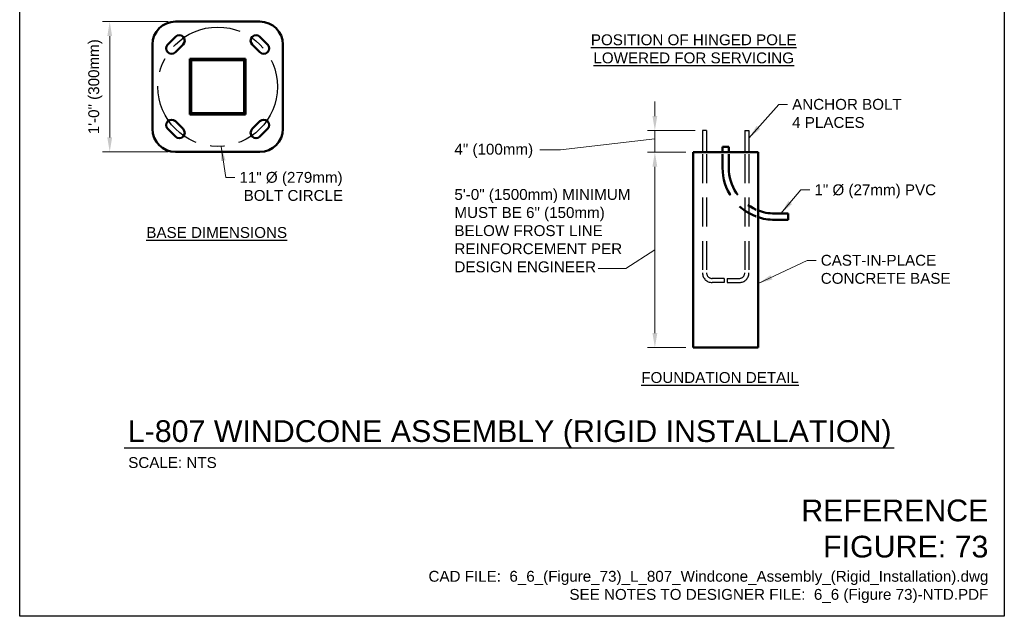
# Model space of a CAD drawing. Header units: inches. Extents: x 0 to 8.5, y 0 to 11.
# Tile 1 of 6: x 0 to 8.5, y 0 to 5.2. Entities that reach past the tile are written whole.
import ezdxf
from ezdxf.enums import TextEntityAlignment as Align

# ---------------------------------------------------------------- set-up
doc = ezdxf.new("R2010")
doc.units = ezdxf.units.IN
doc.header["$LTSCALE"] = 0.5
doc.header["$MEASUREMENT"] = 0
doc.header["$PDSIZE"] = 2
doc.linetypes.add('CENTER', pattern=[2, 1.25, -0.25, 0.25, -0.25])
doc.linetypes.add('DASHED', pattern=[0.75, 0.5, -0.25])
doc.layers.get('DEFPOINTS').update_dxf_attribs({"linetype": 'CONTINUOUS', "lineweight": 35})
for name, color, linetype, lineweight in [('E-AFLD-BCNS-MISC', 203, 'CONTINUOUS', 50), ('E-POWR-CNDT', 83, 'CONTINUOUS', 50), ('G-ANNO-RDME', 5, 'CONTINUOUS', 18), ('S-FNDN-PIER', 72, 'CONTINUOUS', 50), ('S-FSTN-ABLT', 30, 'CONTINUOUS', 25)]:
    doc.layers.add(name, color=color, linetype=linetype, lineweight=lineweight)
for name, color, linetype in [('G-ANNO-DIMS', 7, 'CONTINUOUS'), ('G-ANNO-TEXT', 7, 'CONTINUOUS'), ('G-ANNO-TTLB', 7, 'CONTINUOUS')]:
    doc.layers.add(name, color=color, linetype=linetype)
doc.styles.add('00-E-TITLE-1_1', font='arial.ttf', dxfattribs={"height": 0.1875})
doc.styles.add('01-E-BLDG-1_1', font='arial.ttf', dxfattribs={"height": 0.09375})
doc.styles.add('ARIAL', font='arial.ttf')
doc.dimstyles.new('01-E-BLDG-1_1', dxfattribs={"dimtxt": 0.09375, "dimasz": 0.125, "dimexe": 0.0625, "dimexo": 0.0625, "dimgap": 0.0625, "dimtad": 1, "dimdec": 4, "dimzin": 3, "dimdsep": 46, "dimlunit": 4, "dimtxsty": '01-E-BLDG-1_1', "dimcen": 0.0625, "dimclrd": 1, "dimclre": 1, "dimclrt": 256, "dimazin": 0, "dimtfac": 1, "dimtdec": 4, "dimtmove": 1, "dimatfit": 3, "dimfxl": 1, "dimfrac": 2, "dimtolj": 1, "dimtzin": 3, "dimlwd": 0, "dimlwe": 0, "dimarcsym": 0})

# ---------------------------------------------------------------- blocks, each defined once
blk = doc.blocks.new('*D5')
at = {"layer": 'DEFPOINTS', "color": 0, "transparency": 16777216}
for p in [(0.7772, 5.1355), (1.3446, 5.1355), (1.3446, 4.0105)]:
    blk.add_point(p, dxfattribs=at)
at = {"layer": 'G-ANNO-DIMS', "color": 1, "lineweight": 0, "transparency": 16777216}
for p, q in [((1.2821, 5.1355), (0.7147, 5.1355)), ((0.7772, 4.1355), (0.7772, 5.0105)), ((1.2821, 4.0105), (0.7147, 4.0105))]:
    blk.add_line(p, q, dxfattribs=at)
at = {"layer": 'G-ANNO-DIMS', "color": 1, "transparency": 16777216}
for points in [[(0.7563, 5.0105), (0.798, 5.0105), (0.7772, 5.1355)], [(0.7563, 4.1355), (0.798, 4.1355), (0.7772, 4.0105)]]:
    blk.add_solid(points, dxfattribs=at)
at = {"layer": 'G-ANNO-DIMS', "transparency": 16777216, "insert": (0.6532, 4.573), "char_height": 0.09375, "attachment_point": 5, "rotation": 90, "style": '01-E-BLDG-1_1'}
blk.add_mtext('\\A1;1\'-0" (300mm)', dxfattribs=at)
blk = doc.blocks.new('*D7')
at = {"layer": 'DEFPOINTS', "color": 0, "transparency": 16777216}
for p in [(5.4834, 4.0078), (5.8135, 4.0078), (5.8135, 2.3203)]:
    blk.add_point(p, dxfattribs=at)
at = {"layer": 'G-ANNO-DIMS', "color": 1, "lineweight": 0, "transparency": 16777216}
for p, q in [((5.751, 4.0078), (5.4209, 4.0078)), ((5.4834, 2.4453), (5.4834, 3.8828)), ((5.751, 2.3203), (5.4209, 2.3203))]:
    blk.add_line(p, q, dxfattribs=at)
at = {"layer": 'G-ANNO-DIMS', "color": 1, "transparency": 16777216}
for points in [[(5.4626, 3.8828), (5.5042, 3.8828), (5.4834, 4.0078)], [(5.4626, 2.4453), (5.5042, 2.4453), (5.4834, 2.3203)]]:
    blk.add_solid(points, dxfattribs=at)
blk = doc.blocks.new('*D8')
at = {"layer": 'DEFPOINTS', "color": 0, "transparency": 16777216}
for p in [(5.4834, 4.1953), (5.8946, 4.1953), (5.8135, 4.0078)]:
    blk.add_point(p, dxfattribs=at)
at = {"layer": 'G-ANNO-DIMS', "color": 1, "lineweight": 0, "transparency": 16777216}
for p, q in [((5.4834, 4.3203), (5.4834, 4.4453)), ((5.8321, 4.1953), (5.4209, 4.1953)), ((5.4834, 4.0078), (5.4834, 4.1953)), ((5.751, 4.0078), (5.4209, 4.0078)), ((5.4834, 3.8828), (5.4834, 3.7578))]:
    blk.add_line(p, q, dxfattribs=at)
at = {"layer": 'G-ANNO-DIMS', "color": 1, "transparency": 16777216}
for points in [[(5.4626, 4.3203), (5.5042, 4.3203), (5.4834, 4.1953)], [(5.4626, 3.8828), (5.5042, 3.8828), (5.4834, 4.0078)]]:
    blk.add_solid(points, dxfattribs=at)

msp = doc.modelspace()

# ---------------------------------------------------------------- linework, layer by layer
at = {"layer": 'E-AFLD-BCNS-MISC'}
for p, q in [((1.34464, 5.13545), (2.07385, 5.13545)), ((1.14675, 4.93756), (1.14675, 4.20835)), ((1.34464, 5.00385), (1.27835, 4.93756)), ((1.41094, 4.93756), (1.34464, 4.87126)), ((2.07385, 4.87126), (2.00756, 4.93756)), ((2.14014, 4.93756), (2.07385, 5.00385)), ((2.27175, 4.93756), (2.27175, 4.20835)), ((1.46925, 4.81295), (1.94925, 4.81295)), ((1.46925, 4.81295), (1.46925, 4.33295)), ((1.48096, 4.80123), (1.93753, 4.80123)), ((1.48096, 4.80123), (1.48096, 4.34467)), ((1.93753, 4.80123), (1.93753, 4.34467)), ((1.94925, 4.81295), (1.94925, 4.33295)), ((1.48096, 4.34467), (1.93753, 4.34467)), ((1.34464, 4.27464), (1.41094, 4.20835)), ((1.46925, 4.33295), (1.94925, 4.33295)), ((2.00756, 4.20835), (2.07385, 4.27464)), ((1.27835, 4.20835), (1.34464, 4.14206)), ((2.07385, 4.14206), (2.14014, 4.20835)), ((1.34464, 4.01045), (2.07385, 4.01045))]:
    msp.add_line(p, q, dxfattribs=at)
for centre, radius, start, end in [((1.34464, 4.93756), 0.1979, 90, 180), ((2.07385, 4.93756), 0.1979, 0, 90), ((1.37779, 4.9707), 0.04688, 315, 135), ((2.0407, 4.9707), 0.04687, 45, 225), ((1.3115, 4.90441), 0.04687, 135, 315), ((2.10699, 4.90441), 0.04688, 225, 45), ((1.3115, 4.2415), 0.04688, 45, 225), ((2.10699, 4.2415), 0.04687, 315, 135), ((1.34464, 4.20835), 0.1979, 180, 270), ((1.37779, 4.17521), 0.04687, 225, 45), ((2.0407, 4.17521), 0.04688, 135, 315), ((2.07385, 4.20835), 0.1979, 270, 0)]:
    msp.add_arc(centre, radius, start, end, dxfattribs=at)
at = {"layer": 'E-POWR-CNDT'}
for p, q in [((6.06753, 4.05465), (6.12191, 4.05465)), ((6.06753, 4.05465), (6.06753, 3.99934)), ((6.12191, 4.05465), (6.12191, 3.99934)), ((6.51659, 3.47809), (6.63378, 3.47809)), ((6.51659, 3.42371), (6.63378, 3.42371)), ((6.63378, 3.47809), (6.63378, 3.42371))]:
    msp.add_line(p, q, dxfattribs=at)
at = {"layer": 'E-POWR-CNDT', "linetype": 'DASHED'}
for p, q in [((6.06753, 3.9909), (6.06753, 3.87278)), ((6.12191, 3.9909), (6.12191, 3.87278))]:
    msp.add_line(p, q, dxfattribs=at)
for radius, end in [(0.44906, 249.467986), (0.39469, 246.481205)]:
    msp.add_arc((6.51659, 3.87278), radius, 180, end, dxfattribs=at)
at = {"layer": 'E-POWR-CNDT'}
for radius, start in [(0.39469, 247.810432), (0.44906, 250.613338)]:
    msp.add_arc((6.51659, 3.87278), radius, start, 270, dxfattribs=at)
at = {"layer": 'G-ANNO-DIMS', "linetype": 'CENTER'}
msp.add_circle((1.70925, 4.57295), 0.51562, dxfattribs=at)
at = {"layer": 'G-ANNO-TEXT', "linetype": 'Continuous', "lineweight": 30}
msp.add_line((0.90314, 1.45352), (7.55035, 1.45352), dxfattribs=at)
at = {"layer": 'G-ANNO-TTLB'}
msp.add_lwpolyline([(0, 11), (8.5, 11), (8.5, 0), (0, 0)], close=True, dxfattribs=at)
at = {"layer": 'S-FNDN-PIER'}
for p, q in [((5.81347, 4.00778), (5.81347, 2.32028)), ((5.81347, 4.00778), (6.37597, 4.00778)), ((6.37597, 4.00778), (6.37597, 2.32028)), ((5.81347, 2.32028), (6.37597, 2.32028))]:
    msp.add_line(p, q, dxfattribs=at)
at = {"layer": 'S-FSTN-ABLT'}
for p, q in [((5.8946, 4.19528), (5.8946, 3.99934)), ((5.93023, 4.19528), (5.8946, 4.19528)), ((5.93023, 4.19528), (5.93023, 3.99934)), ((6.25921, 4.19528), (6.25921, 3.99934)), ((6.25921, 4.19528), (6.29483, 4.19528)), ((6.29483, 4.19528), (6.29483, 3.99934))]:
    msp.add_line(p, q, dxfattribs=at)
at = {"layer": 'S-FSTN-ABLT', "linetype": 'DASHED'}
for p, q in [((5.8946, 3.9909), (5.8946, 2.96481)), ((5.93023, 3.9909), (5.93023, 2.96481)), ((6.25921, 3.9909), (6.25921, 2.96481)), ((6.29483, 3.9909), (6.29483, 2.96481)), ((6.0821, 2.91793), (5.9771, 2.91793)), ((6.0821, 2.91793), (6.0821, 2.88278)), ((6.10733, 2.91793), (6.21233, 2.91793)), ((6.10733, 2.91793), (6.10733, 2.88278)), ((6.0821, 2.88278), (5.97664, 2.88278)), ((6.10733, 2.88278), (6.2128, 2.88278))]:
    msp.add_line(p, q, dxfattribs=at)
for centre, radius, start, end in [((5.97664, 2.96481), 0.08203, 180, 270), ((5.9771, 2.96481), 0.04688, 180, 270), ((6.21233, 2.96481), 0.04688, 270, 0), ((6.2128, 2.96481), 0.08203, 270, 0)]:
    msp.add_arc(centre, radius, start, end, dxfattribs=at)

# ---------------------------------------------------------------- texts
at = {"layer": 'G-ANNO-DIMS', "char_height": 0.09375, "attachment_point": 1, "rotation": 360, "style": '01-E-BLDG-1_1'}
for s, insert, width in [('\\A1;4" (100mm)', (3.75291, 4.08059), 0.7089079), ('\\A1;5\'-0" (1500mm) MINIMUM MUST BE 6" (150mm) BELOW FROST LINE REINFORCEMENT PER DESIGN ENGINEER', (3.75291, 3.6899), 1.5315641)]:
    msp.add_mtext(s, dxfattribs=dict(at, insert=insert, width=width))
at = {"layer": 'G-ANNO-RDME', "attachment_point": 9, "rotation": 0}
for s, insert, char_height, width, style in [('REFERENCE FIGURE: 73', (8.36242, 0.50548), 0.1875, 1.660137, '00-E-TITLE-1_1'), ('CAD FILE:  6_6_(Figure_73)_L_807_Windcone_Assembly_(Rigid_Installation).dwg\\PSEE NOTES TO DESIGNER FILE:  6_6 (Figure 73)-NTD.PDF', (8.36242, 0.11416), 0.09375, 5.2206164, '01-E-BLDG-1_1')]:
    msp.add_mtext(s, dxfattribs=dict(at, insert=insert, char_height=char_height, width=width, style=style))
at = {"layer": 'G-ANNO-TEXT', "style": 'ARIAL'}
msp.add_text('L-807 WINDCONE ASSEMBLY (RIGID INSTALLATION)', height=0.1875, dxfattribs=at).set_placement((0.93355, 1.44919), align=Align.BOTTOM_LEFT)
at = {"layer": 'G-ANNO-TEXT', "style": '01-E-BLDG-1_1'}
msp.add_text('SCALE: NTS', height=0.09375, dxfattribs=at).set_placement((0.93683, 1.37454), align=Align.TOP_LEFT)
at = {"layer": 'G-ANNO-TEXT', "char_height": 0.09375, "rotation": 360, "style": '01-E-BLDG-1_1'}
for s, insert, width, attachment_point in [('\\A1;{\\LPOSITION OF HINGED POLE LOWERED FOR SERVICING}', (5.81863, 4.8997), 1.8664168, 5), ('\\A1;ANCHOR BOLT\\P4 PLACES', (6.66842, 4.46801), 1.3243966, 1), ('\\A1;11" %%C (279mm)  BOLT CIRCLE', (1.89695, 3.83744), 0.9048605, 1), ('\\A1;1" %%C (27mm) PVC', (6.86066, 3.72995), 1.0864215, 1), ('\\A1;{\\LBASE DIMENSIONS}', (1.70075, 3.31378), 1.2315096, 5), ('\\A1;CAST-IN-PLACE CONCRETE BASE', (6.91542, 3.12145), 1.1541698, 1), ('\\A1;{\\LFOUNDATION DETAIL}', (6.04632, 2.06142), 1.675072, 5)]:
    msp.add_mtext(s, dxfattribs=dict(at, insert=insert, width=width, attachment_point=attachment_point))

# ---------------------------------------------------------------- dimensions: what is measured, and where the dimension line sits
at = {"layer": 'G-ANNO-DIMS'}
for base, p1, p2, text, picture, middle in [((0.77716, 5.13545), (1.34464, 4.01045), (1.34464, 5.13545), '1\'-0" (300mm)', '*D5', (0.65321, 4.57295)), ((5.48339, 4.19528), (5.81347, 4.00778), (5.8946, 4.19528), ' ', '*D8', (5.48339, 4.10153)), ((5.48339, 4.00778), (5.81347, 2.32028), (5.81347, 4.00778), ' ', '*D7', (5.48339, 3.16403))]:
    dim = msp.add_linear_dim(base=base, p1=p1, p2=p2, angle=90, text=text, dimstyle='01-E-BLDG-1_1', dxfattribs=at)
    dim.commit()
    dim.dimension.update_dxf_attribs({"geometry": picture, "text_midpoint": middle})

# ---------------------------------------------------------------- leaders
for points in [[(5.48339, 4.12326), (4.66954, 4.02757), (4.48942, 4.02757)], [(5.48339, 3.16403), (5.23228, 3.00486), (4.99256, 3.00486)]]:
    msp.add_leader(points, dimstyle='01-E-BLDG-1_1', override={"dimldrblk": 'None'}, dxfattribs=at)
at = {"layer": 'G-ANNO-TEXT'}
for points in [[(6.29483, 4.12865), (6.55221, 4.41955), (6.62886, 4.41955)], [(1.73814, 4.05814), (1.78075, 3.78898), (1.85739, 3.78898)], [(6.57066, 3.47809), (6.74446, 3.68149), (6.8211, 3.68149)], [(6.37597, 2.87413), (6.79921, 3.07299), (6.87586, 3.07299)]]:
    msp.add_leader(points, dimstyle='01-E-BLDG-1_1', dxfattribs=at)

doc.saveas('drawing.dxf')
